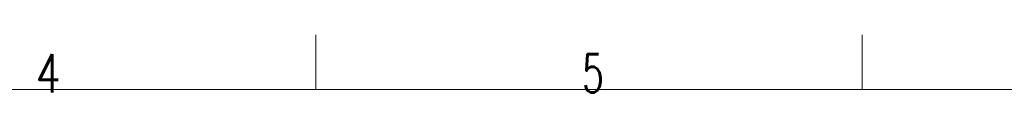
# Model space of a CAD drawing. Header units: inches. Extents: x 0 to 29700, y -16 to 21000.
# Tile 167 of 235: x 8496 to 13000, y 20734 to 21000. Entities that reach past the tile are written whole.
import ezdxf

# ---------------------------------------------------------------- set-up
doc = ezdxf.new("R2010")
doc.units = ezdxf.units.IN
doc.layers.add('210', color=7, linetype='Continuous', true_color=0xffffff)
doc.styles.add('latin_extended', font='simplex.shx')

msp = doc.modelspace()

# ---------------------------------------------------------------- linework, layer by layer
at = {"layer": '210', "color": 7, "linetype": 'Continuous', "lineweight": 18}
for p, q in [((9850, 20750), (9850, 21000)), ((12350, 20750), (12350, 21000)), ((250, 20750), (29450, 20750))]:
    msp.add_line(p, q, dxfattribs=at)

# ---------------------------------------------------------------- texts
at = {"layer": '210', "color": 211, "linetype": 'Continuous', "lineweight": 18, "char_height": 175, "attachment_point": 7, "line_spacing_factor": 0.963855, "style": 'latin_extended'}
for s, insert in [('\\W0.7656;4', (8569.16, 20736.628)), ('\\W0.6563;5', (11069.16, 20736.628))]:
    msp.add_mtext(s, dxfattribs=dict(at, insert=insert))

doc.saveas('drawing.dxf')
